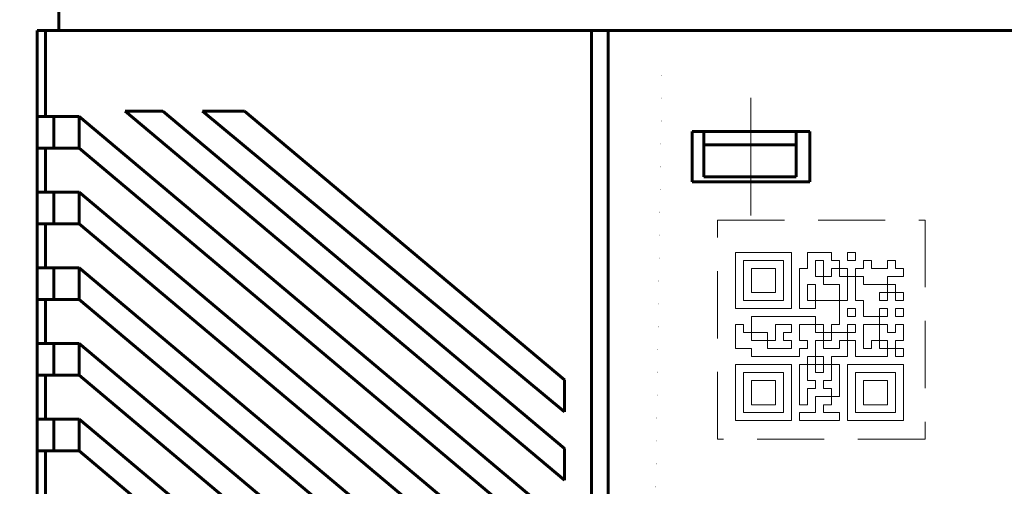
# Model space of a CAD drawing. Header units: millimetres. Extents: x 0 to 420, y 0 to 297.
# Tile 31 of 66: x 45 to 104, y 213 to 240. Entities that reach past the tile are written whole.
import ezdxf

# ---------------------------------------------------------------- set-up
doc = ezdxf.new("R2010")
doc.units = ezdxf.units.MM
for name, pattern in [('K5LT32769', [6, 4, -2]), ('K5LT_AXLED', [19.5, 15, -1.5, 1.5, -1.5]), ('K5LT_BASIC', [0]), ('K5LT_DASHED', [6, 4, -2]), ('K5LT_THIN', [0])]:
    doc.linetypes.add(name, pattern=pattern)
doc.layers.add('Системный слой', color=7, linetype='Continuous')
doc.layers.add('Слой 1', color=6, linetype='Continuous')

# ---------------------------------------------------------------- blocks, each defined once
blk = doc.blocks.new('U1')
at = {"layer": 'Слой 1', "linetype": 'K5LT_DASHED', "lineweight": 18}
for p, q in [((86.895, 215.498), (86.895, 228.535)), ((86.895, 228.535), (99.263, 228.535)), ((99.263, 228.535), (99.263, 215.498)), ((99.263, 215.498), (86.895, 215.498))]:
    blk.add_line(p, q, dxfattribs=at)

msp = doc.modelspace()

# ---------------------------------------------------------------- linework, layer by layer
at = {"layer": 'Системный слой', "linetype": 'K5LT_BASIC', "lineweight": 60}
for p, q in [((47.695, 241.104), (47.695, 239.804)), ((46.395, 239.804), (46.395, 234.693)), ((46.895, 239.804), (46.395, 239.804)), ((46.895, 234.693), (46.895, 239.804)), ((46.895, 239.804), (79.395, 239.804)), ((79.395, 239.804), (79.395, 179.804)), ((79.395, 239.804), (80.395, 239.804)), ((80.395, 179.804), (80.395, 239.804)), ((80.395, 239.804), (136.395, 239.804)), ((46.395, 234.693), (46.895, 234.693)), ((46.395, 234.693), (46.395, 232.804)), ((48.895, 234.693), (46.895, 234.693)), ((47.395, 232.804), (47.395, 234.693)), ((77.795, 210.443), (48.895, 234.693)), ((48.895, 234.693), (48.895, 232.804)), ((53.882, 235.008), (51.63, 235.008)), ((51.63, 235.008), (77.795, 213.054)), ((77.795, 214.943), (53.882, 235.008)), ((58.745, 235.008), (56.245, 235.008)), ((56.245, 235.008), (77.795, 217.136)), ((77.795, 219.024), (58.745, 235.008)), ((92.395, 233.804), (85.395, 233.804)), ((85.395, 233.804), (85.395, 230.804)), ((86.095, 233.804), (86.095, 233.004)), ((91.595, 233.804), (91.595, 233.004)), ((92.395, 230.804), (92.395, 233.804)), ((46.395, 232.804), (46.395, 230.193)), ((46.895, 232.804), (46.395, 232.804)), ((46.895, 230.193), (46.895, 232.804)), ((46.895, 232.804), (48.895, 232.804)), ((48.895, 232.804), (77.795, 208.554)), ((91.595, 233.004), (86.095, 233.004)), ((86.095, 233.004), (86.095, 231.104)), ((91.595, 233.004), (91.595, 231.104)), ((91.595, 231.104), (86.095, 231.104)), ((85.395, 230.804), (92.395, 230.804)), ((46.395, 230.193), (46.895, 230.193)), ((46.395, 230.193), (46.395, 228.304)), ((48.895, 230.193), (46.895, 230.193)), ((47.395, 228.304), (47.395, 230.193)), ((77.795, 205.943), (48.895, 230.193)), ((48.895, 230.193), (48.895, 228.304)), ((46.395, 228.304), (46.395, 225.693)), ((46.895, 228.304), (46.395, 228.304)), ((46.895, 225.693), (46.895, 228.304)), ((46.895, 228.304), (48.895, 228.304)), ((48.895, 228.304), (77.795, 204.054)), ((46.395, 225.693), (46.895, 225.693)), ((46.395, 225.693), (46.395, 223.804)), ((48.895, 225.693), (46.895, 225.693)), ((47.395, 223.804), (47.395, 225.693)), ((77.795, 201.443), (48.895, 225.693)), ((48.895, 225.693), (48.895, 223.804)), ((46.395, 223.804), (46.395, 221.193)), ((46.895, 223.804), (46.395, 223.804)), ((46.895, 221.193), (46.895, 223.804)), ((46.895, 223.804), (48.895, 223.804)), ((48.895, 223.804), (77.795, 199.554)), ((46.395, 221.193), (46.895, 221.193)), ((46.395, 221.193), (46.395, 219.304)), ((48.895, 221.193), (46.895, 221.193)), ((47.395, 219.304), (47.395, 221.193)), ((77.795, 196.943), (48.895, 221.193)), ((48.895, 221.193), (48.895, 219.304)), ((46.395, 219.304), (46.395, 216.693)), ((46.895, 219.304), (46.395, 219.304)), ((46.895, 216.693), (46.895, 219.304)), ((46.895, 219.304), (48.895, 219.304)), ((48.895, 219.304), (77.795, 195.054)), ((77.795, 217.136), (77.795, 219.024)), ((46.395, 216.693), (46.895, 216.693)), ((46.395, 216.693), (46.395, 214.804)), ((48.895, 216.693), (46.895, 216.693)), ((47.395, 214.804), (47.395, 216.693)), ((77.795, 192.443), (48.895, 216.693)), ((48.895, 216.693), (48.895, 214.804)), ((46.395, 214.804), (46.395, 212.193)), ((46.895, 214.804), (46.395, 214.804)), ((46.895, 212.193), (46.895, 214.804)), ((46.895, 214.804), (48.895, 214.804)), ((48.895, 214.804), (77.795, 190.554)), ((77.795, 213.054), (77.795, 214.943))]:
    msp.add_line(p, q, dxfattribs=at)
at = {"layer": 'Системный слой', "linetype": 'K5LT_AXLED', "lineweight": 18}
msp.add_line((88.895, 235.804), (88.895, 228.804), dxfattribs=at)
at = {"layer": 'Системный слой', "linetype": 'K5LT32769', "const_width": 0.001}
msp.add_lwpolyline([(83.59, 237.156), (134.657, 237.189), (133.928, 187.263), (82.861, 187.23)], close=True, dxfattribs=at)
at = {"layer": 'Слой 1', "linetype": 'K5LT_THIN', "lineweight": 18}
for p, q in [((87.974, 223.274), (87.974, 226.604)), ((87.974, 226.604), (91.304, 226.604)), ((91.304, 226.604), (91.304, 223.274)), ((92.264, 225.654), (92.264, 226.604)), ((92.264, 226.604), (93.684, 226.604)), ((93.684, 226.604), (93.684, 226.124)), ((94.644, 226.124), (94.644, 226.604)), ((94.644, 226.604), (95.114, 226.604)), ((95.114, 226.604), (95.114, 226.124)), ((88.454, 223.744), (88.454, 226.124)), ((88.454, 226.124), (90.834, 226.124)), ((90.834, 226.124), (90.834, 223.744)), ((93.214, 226.124), (92.734, 226.124)), ((92.734, 226.124), (92.734, 225.174)), ((93.214, 224.704), (93.214, 226.124)), ((93.684, 226.124), (94.164, 226.124)), ((94.164, 226.124), (94.164, 225.174)), ((95.114, 226.124), (94.644, 226.124)), ((96.074, 226.124), (95.594, 226.124)), ((95.594, 226.124), (95.594, 225.654)), ((96.074, 225.654), (96.074, 226.124)), ((97.494, 226.124), (97.024, 226.124)), ((97.024, 226.124), (97.024, 225.654)), ((97.494, 225.654), (97.494, 226.124)), ((88.924, 224.224), (88.924, 225.654)), ((88.924, 225.654), (90.354, 225.654)), ((90.354, 225.654), (90.354, 224.224)), ((91.784, 223.274), (91.784, 225.654)), ((91.784, 225.654), (92.264, 225.654)), ((92.734, 225.174), (93.684, 225.174)), ((93.684, 225.174), (93.684, 225.654)), ((93.684, 225.654), (94.644, 225.654)), ((94.164, 225.174), (95.594, 225.174)), ((94.644, 225.654), (94.644, 223.744)), ((95.594, 225.654), (95.114, 225.654)), ((95.114, 225.654), (95.114, 223.744)), ((95.594, 225.174), (95.594, 224.704)), ((97.024, 225.654), (96.074, 225.654)), ((97.024, 223.744), (97.024, 225.174)), ((97.024, 225.174), (97.974, 225.174)), ((97.974, 225.654), (97.494, 225.654)), ((97.974, 225.174), (97.974, 225.654)), ((92.264, 223.744), (92.264, 224.704)), ((92.264, 224.704), (92.734, 224.704)), ((92.734, 224.704), (92.734, 223.274)), ((94.164, 224.704), (93.214, 224.704)), ((94.164, 222.314), (94.164, 224.704)), ((95.594, 224.704), (97.494, 224.704)), ((97.494, 224.704), (97.494, 223.744)), ((90.354, 224.224), (88.924, 224.224)), ((97.974, 224.224), (96.544, 224.224)), ((96.544, 224.224), (96.544, 223.744)), ((97.974, 223.744), (97.974, 224.224)), ((90.834, 223.744), (88.454, 223.744)), ((94.644, 223.744), (92.264, 223.744)), ((95.114, 223.744), (95.594, 223.744)), ((95.594, 223.744), (95.594, 222.794)), ((96.544, 223.744), (97.024, 223.744)), ((97.494, 223.744), (97.974, 223.744)), ((91.304, 223.274), (87.974, 223.274)), ((88.924, 221.364), (88.924, 222.794)), ((88.924, 222.794), (92.734, 222.794)), ((92.734, 223.274), (91.784, 223.274)), ((92.734, 222.794), (92.734, 221.844)), ((94.644, 222.794), (94.644, 223.274)), ((94.644, 223.274), (95.114, 223.274)), ((95.114, 222.794), (94.644, 222.794)), ((95.114, 223.274), (95.114, 222.794)), ((95.594, 222.794), (97.024, 222.794)), ((97.024, 223.274), (96.544, 223.274)), ((96.544, 223.274), (96.544, 220.894)), ((97.024, 222.794), (97.024, 223.274)), ((97.494, 222.794), (97.494, 223.274)), ((97.494, 223.274), (97.974, 223.274)), ((97.974, 222.794), (97.494, 222.794)), ((97.974, 223.274), (97.974, 222.794)), ((87.974, 220.894), (87.974, 222.314)), ((87.974, 222.314), (88.454, 222.314)), ((88.454, 222.314), (88.454, 221.844)), ((91.304, 222.314), (90.354, 222.314)), ((90.354, 222.314), (90.354, 221.364)), ((91.304, 221.844), (91.304, 222.314)), ((93.214, 222.314), (91.784, 222.314)), ((91.784, 222.314), (91.784, 221.364)), ((93.214, 220.894), (93.214, 222.314)), ((93.684, 221.364), (93.684, 222.314)), ((93.684, 222.314), (94.164, 222.314)), ((95.114, 222.314), (94.644, 222.314)), ((94.644, 222.314), (94.644, 220.414)), ((95.114, 221.844), (95.114, 222.314)), ((97.024, 222.314), (95.594, 222.314)), ((95.594, 222.314), (95.594, 220.894)), ((97.024, 221.844), (97.024, 222.314)), ((97.974, 222.314), (97.494, 222.314)), ((97.494, 222.314), (97.494, 221.844)), ((97.974, 221.364), (97.974, 222.314)), ((88.454, 221.844), (89.884, 221.844)), ((89.884, 221.844), (89.884, 220.894)), ((90.834, 221.364), (90.834, 221.844)), ((90.834, 221.844), (91.304, 221.844)), ((92.734, 221.844), (95.114, 221.844)), ((97.494, 221.844), (97.024, 221.844)), ((90.354, 221.364), (88.924, 221.364)), ((91.304, 221.364), (90.834, 221.364)), ((91.304, 220.894), (91.304, 221.364)), ((91.784, 221.364), (92.264, 221.364)), ((92.264, 221.364), (92.264, 220.894)), ((92.734, 219.464), (92.734, 221.364)), ((92.734, 221.364), (93.684, 221.364)), ((95.114, 221.364), (94.164, 221.364)), ((94.164, 221.364), (94.164, 220.894)), ((95.114, 220.414), (95.114, 221.364)), ((96.074, 220.894), (96.074, 221.364)), ((96.074, 221.364), (97.024, 221.364)), ((97.024, 221.364), (97.024, 220.414)), ((97.494, 220.414), (97.494, 221.364)), ((97.494, 221.364), (97.974, 221.364)), ((88.924, 220.894), (87.974, 220.894)), ((88.924, 220.414), (88.924, 220.894)), ((89.884, 220.894), (91.304, 220.894)), ((92.264, 220.894), (91.784, 220.894)), ((91.784, 220.894), (91.784, 220.414)), ((94.164, 220.894), (93.214, 220.894)), ((95.594, 220.894), (96.074, 220.894)), ((96.544, 220.894), (97.974, 220.894)), ((97.974, 220.894), (97.974, 220.414)), ((87.974, 216.604), (87.974, 219.934)), ((87.974, 219.934), (91.304, 219.934)), ((91.784, 220.414), (88.924, 220.414)), ((91.304, 219.934), (91.304, 216.604)), ((94.164, 219.934), (91.784, 219.934)), ((91.784, 219.934), (91.784, 217.554)), ((92.264, 218.984), (92.264, 220.414)), ((92.264, 220.414), (93.214, 220.414)), ((93.214, 220.414), (93.214, 219.464)), ((94.644, 220.414), (93.684, 220.414)), ((93.684, 220.414), (93.684, 218.984)), ((94.164, 218.034), (94.164, 219.934)), ((94.644, 216.604), (94.644, 219.934)), ((94.644, 219.934), (97.974, 219.934)), ((97.024, 220.414), (95.114, 220.414)), ((97.974, 220.414), (97.494, 220.414)), ((97.974, 219.934), (97.974, 216.604)), ((88.454, 217.084), (88.454, 219.464)), ((88.454, 219.464), (90.834, 219.464)), ((90.834, 219.464), (90.834, 217.084)), ((93.214, 219.464), (92.734, 219.464)), ((95.114, 217.084), (95.114, 219.464)), ((95.114, 219.464), (97.494, 219.464)), ((97.494, 219.464), (97.494, 217.084)), ((88.924, 217.554), (88.924, 218.984)), ((88.924, 218.984), (90.354, 218.984)), ((90.354, 218.984), (90.354, 217.554)), ((92.734, 218.984), (92.264, 218.984)), ((92.734, 218.514), (92.734, 218.984)), ((93.684, 218.984), (93.214, 218.984)), ((93.214, 218.984), (93.214, 218.514)), ((95.594, 217.554), (95.594, 218.984)), ((95.594, 218.984), (97.024, 218.984)), ((97.024, 218.984), (97.024, 217.554)), ((92.264, 217.554), (92.264, 218.514)), ((92.264, 218.514), (92.734, 218.514)), ((93.214, 218.514), (93.684, 218.514)), ((93.684, 218.514), (93.684, 217.554)), ((90.354, 217.554), (88.924, 217.554)), ((91.784, 217.554), (92.264, 217.554)), ((92.734, 217.084), (92.734, 218.034)), ((92.734, 218.034), (94.164, 218.034)), ((93.684, 217.554), (93.214, 217.554)), ((93.214, 217.554), (93.214, 217.084)), ((97.024, 217.554), (95.594, 217.554)), ((90.834, 217.084), (88.454, 217.084)), ((91.784, 216.604), (91.784, 217.084)), ((91.784, 217.084), (92.734, 217.084)), ((93.214, 217.084), (94.164, 217.084)), ((94.164, 217.084), (94.164, 216.604)), ((97.494, 217.084), (95.114, 217.084)), ((91.304, 216.604), (87.974, 216.604)), ((94.164, 216.604), (91.784, 216.604)), ((97.974, 216.604), (94.644, 216.604))]:
    msp.add_line(p, q, dxfattribs=at)

# ---------------------------------------------------------------- block references
at = {"layer": 'Слой 1'}
msp.add_blockref('U1', (0, 0), dxfattribs=at)

doc.saveas('drawing.dxf')
